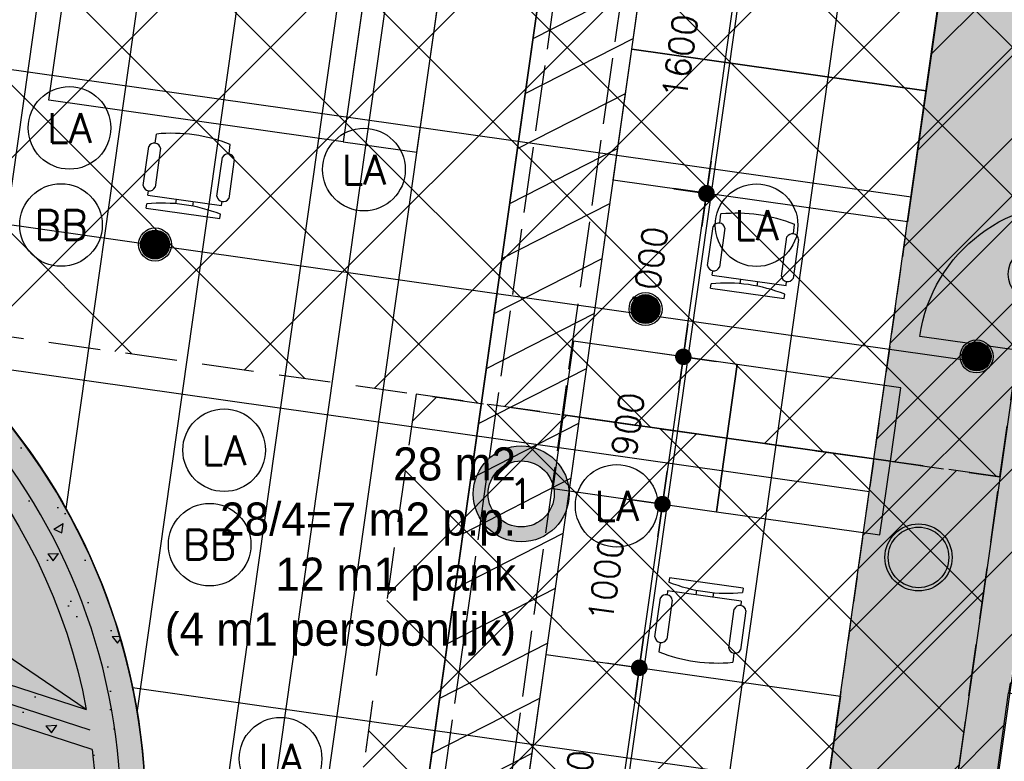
# Model space of a CAD drawing. Header units: millimetres. Extents: x -4107 to 114693, y -37499 to 54671.
# Tile 151 of 156: x 89165 to 95125, y 26939 to 31426. Entities that reach past the tile are written whole.
import ezdxf
from ezdxf.enums import TextEntityAlignment as Align

# ---------------------------------------------------------------- set-up
doc = ezdxf.new("R2010")
doc.units = ezdxf.units.MM
doc.header["$LTSCALE"] = 50
for name, pattern in [('B0702', [4.6875, 3.125, -1.5625]), ('XREF_06_Vloergoot installaties$0$E_GOOT5', [10, 8, -2]), ('XREF_06_werkset$0$B0702', [4.6875, 3.125, -1.5625])]:
    doc.linetypes.add(name, pattern=pattern)
for name, color, linetype in [('ABT_studie daklichten', 1, 'Continuous'), ('FOK_ BRANDSLANGHASPELS', 2, 'Continuous'), ('FOK_08---_MAATVOERING', 2, 'Continuous'), ('FOK_22_BINNENWANDEN', 2, 'Continuous'), ('FOK_28_CONSTRUCTIES', 4, 'Continuous'), ('FOK_82_LOS MEUBILAIR', 1, 'Continuous'), ('XREF_06_PLAFOND$0$AA00VV4-_SOLID252', 254, 'Continuous'), ('XREF_06_PLAFOND$0$AA45----_PLAFONDAFW', 1, 'Continuous'), ('XREF_06_PLAFOND$0$AI45----_PLAFONDAFW', 2, 'Continuous'), ('XREF_06_Sprinkler installatie$0$WL$1----', 3, 'Continuous'), ('XREF_06_Sprinkler installatie$0$WL524---', 4, 'Continuous'), ('XREF_06_Sprinkler installatie$0$WL6516--', 4, 'Continuous'), ('XREF_06_verlichting$0$EL6311--', 3, 'Continuous'), ('XREF_06_Vloergoot installaties$0$EL6131--_VG', 3, 'Continuous'), ('XREF_06_Vloergoot installaties$0$EL6222--', 3, 'Continuous'), ('XREF_06_werkset$0$AA22E---_TPGBETON', 242, 'Continuous'), ('XREF_06_werkset$0$AI24----_TRAPPEN', 1, 'Continuous'), ('XREF_06_werkset$0$AI31----_BUITENKOZ', 242, 'Continuous'), ('XREF_06_werkset$0$AI32XI--_HOUT', 242, 'Continuous'), ('XREF_06_werkset$0$AI35----_PLAFONDS', 242, 'Continuous'), ('XREF_06_werkset$0$AL$1A---_ALGEMEEN', 7, 'Continuous'), ('XREF_06_werkset$0$AL22E---_TPGBETON', 4, 'Continuous'), ('XREF_06_werkset$0$AL28XH2-_STAAL', 4, 'Continuous'), ('XREF_06_werkset$0$AL31----_BUITENKOZ', 2, 'Continuous'), ('XREF_06_werkset$0$AT$1A---_ALGEMEEN', 7, 'Continuous'), ('XREF_06_werkset$0$AT$8A---_HULPLIJNEN', 241, 'Continuous'), ('XREF_06_werkset$0$AZ22E---_TPGBETON', 4, 'Continuous')]:
    doc.layers.add(name, color=color, linetype=linetype)
doc.styles.add('FOK-DIM', font='romans.shx')
doc.styles.add('XREF_06_Sprinkler installatie$0$Standard', font='txt')
doc.styles.add('XREF_06_verlichting$0$BURO-018', font='simplex.shx', dxfattribs={"height": 180})
doc.styles.add('XREF_06_Vloergoot installaties$0$BURO-018', font='simplex.shx', dxfattribs={"height": 180})
doc.styles.add('XREF_06_werkset$0$00_100', font='ABTPR.SHX', dxfattribs={"width": 0.8, "height": 120})
doc.styles.add('XREF_06_werkset$0$02_100', font='B-GBP.SHX', dxfattribs={"width": 0.8, "height": 250})
doc.dimstyles.new('FOK-100', dxfattribs={"dimscale": 100, "dimtxt": 1.5, "dimasz": 1, "dimexe": 2, "dimexo": 0, "dimgap": 2, "dimtad": 1, "dimdec": 0, "dimzin": 11, "dimdsep": 46, "dimtxsty": 'FOK-DIM', "dimblk1": 'DOT', "dimblk2": 'DOT', "dimsah": 1, "dimcen": 2.5, "dimclrd": 256, "dimclre": 256, "dimclrt": 256, "dimadec": 0, "dimazin": 0, "dimtfac": 1, "dimtdec": 0, "dimtix": 1, "dimtmove": 2, "dimatfit": 3, "dimldrblk": 'DOT', "dimfxl": 2, "dimtolj": 1, "dimtzin": 0, "dimarcsym": 0})
pattern_1 = [(50, (0, 0), (631.189, -55.2219), [66, -726]), (355, (0, 0), (-122.1012, 661.929), [52.8, -580.8]), (100.4514, (52.6, -4.6), (509.0883, 606.7068), [56.0914, -617.005]), (46.1842, (0, 176), (939.172, -145.6567), [99, -1089]), (96.6356, (78.3, 163.9), (822.503, 857.2237), [84.137, -925.5074]), (351.1842, (0, 176), (822.5025, 857.2244), [79.2, -871.2]), (21, (88, 132), (525.2782, -354.3046), [66, -726]), (326, (88, 132), (214.1175, 638.132), [52.8, -580.8]), (71.4514, (131.8, 102.5), (739.396, 283.8268), [56.0914, -617.005]), (37.5, (0, 0), (10.70067, 292.9466), [0, -573.76, 0, -589.6, 0, -583]), (7.5, (0, 0), (231.5012, 347.0823), [0, -336.16, 0, -560.56, 0, -222.2]), (327.5, (-196.24, 0), (469.76374, -19.8483), [0, -220, 0, -686.4, 0, -910.8]), (317.5, (-284.24, 0), (513.2038, 88.0924), [0, -286, 0, -455.84, 0, -646.8])]

# ---------------------------------------------------------------- blocks, each defined once
blk = doc.blocks.new('XREF_06_Sprinkler installatie$0$SP-KOP02')
at = {"color": 0, "linetype": 'Continuous'}
for p, q in [((-0.875, -0.023), (0.023, 0.875)), ((-0.847, -0.219), (0.219, 0.847)), ((-0.843, 0.233), (-0.233, 0.843)), ((-0.786, -0.383), (0.383, 0.786)), ((-0.702, -0.523), (0.523, 0.702)), ((-0.595, -0.641), (0.641, 0.595)), ((-0.469, -0.739), (0.739, 0.469)), ((-0.32, -0.815), (0.815, 0.32)), ((-0.144, -0.863), (0.863, 0.144)), ((0.072, -0.872), (0.872, -0.072)), ((0.381, -0.788), (0.788, -0.381))]:
    blk.add_line(p, q, dxfattribs=at)
at = {"color": 0, "linetype": 'Continuous', "const_width": 0.875}
blk.add_lwpolyline([(-0.438, 0, 1), (0.438, 0, 1)], format="xyb", close=True, dxfattribs=at)
at = {"color": 0, "linetype": 'Continuous'}
for radius in [1, 0.875]:
    blk.add_circle((0, 0), radius, dxfattribs=at)
at = {"color": 0, "linetype": 'Continuous', "style": 'XREF_06_Sprinkler installatie$0$Standard', "flags": 1}
for tag, p in [('SP_MATCODE', (2, 2)), ('SP_TEMP', (2, -3)), ('SP_DOORL', (2, -5)), ('SP_KFACT', (2, -7)), ('SP_SPRHK', (2, -9)), ('SP_KLEP', (2, -11))]:
    blk.add_attdef(tag, p, '', height=1, dxfattribs=at)
blk = doc.blocks.new('XREF_06_Sprinkler installatie')
at = {"layer": 'XREF_06_Sprinkler installatie$0$WL$1----'}
h = blk.add_hatch(dxfattribs=at)
h.set_pattern_fill('JIS_WOOD', color=256, scale=500, style=0)
h.set_pattern_definition([(45, (0, -36464.7), (-250, 250), [])])
h.paths.add_polyline_path([(30743.8, 36094.7), (95370.7, 36094.7), (86389.5, -27327.7), (59723.1, -18673.6), (68740.5, 7763.6), (69241.7, 10785.2), (68849, 13405.9), (67638.6, 16023.5), (65645.6, 18159.9), (63178.4, 19545.4), (60388.2, 20131.5), (28895, 21976)], flags=16)
h.paths.add_polyline_path([(29853.9, 37108.7), (96538.4, 37108.7), (87224.3, -28664.7), (58653.6, -19392.5), (68002.1, 8015.3), (68349.5, 9912.5), (68461.1, 10706.3), (68321.4, 11469.3), (68229.8, 12765.7), (68109.2, 13218.5), (67906.9, 13527.4), (67399.1, 14920.6), (67172.5, 15065.3), (66709.9, 15980.2), (66021.2, 16693), (65104.6, 17592.2), (63974.8, 18325.8), (62832.6, 18841.7), (59822.5, 19383.9), (28023.7, 21252.6)])
for points in [[(29853.9, 37108.7), (96538.4, 37108.7), (87224.3, -28664.7), (58653.6, -19392.5), (68002.1, 8015.3), (68349.5, 9912.5), (68461.1, 10706.3), (68321.4, 11469.3), (68229.8, 12765.7), (68109.2, 13218.5), (67906.9, 13527.4), (67399.1, 14920.6), (67172.5, 15065.3), (66709.9, 15980.2), (66021.2, 16693), (65104.6, 17592.2), (63974.8, 18325.8), (62832.6, 18841.7), (59822.5, 19383.9), (28023.7, 21252.6)], [(30743.8, 36094.7), (95370.7, 36094.7), (86389.5, -27327.7), (59723.1, -18673.6), (68740.5, 7763.6), (69241.7, 10785.2), (68849, 13405.9), (67638.6, 16023.5), (65645.6, 18159.9), (63178.4, 19545.4), (60388.2, 20131.5), (28895, 21976)]]:
    blk.add_lwpolyline(points, close=True, dxfattribs=at)
at = {"layer": 'XREF_06_Sprinkler installatie$0$WL524---'}
for p, q in [((90648, 26333.4), (91910.4, 35248.1)), ((87013.1, 30483.4), (94941.6, 29360.7))]:
    blk.add_line(p, q, dxfattribs=at)
at = {"layer": 'XREF_06_Sprinkler installatie$0$WL6516--', "xscale": 99.9999999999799, "yscale": 100, "zscale": 100, "rotation": 7.589429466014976}
for p in [(89984.5, 30065.8), (92953.3, 29675.1), (94956.8, 29388.4)]:
    blk.add_blockref('XREF_06_Sprinkler installatie$0$SP-KOP02', p, dxfattribs=at)
blk = doc.blocks.new('XREF_06_Vloergoot installaties$0$E00415')
at = {"linetype": 'Continuous'}
h = blk.add_hatch(color=0, dxfattribs=at)
edge = h.paths.add_edge_path()
edge.add_arc((0, 0), 2.9, 0, 360)
edge = h.paths.add_edge_path(flags=16)
edge.add_arc((0, 0), 2, 0, 360)
at = {"color": 0, "linetype": 'Continuous'}
for radius in [2.9, 2]:
    blk.add_circle((0, 0), radius, dxfattribs=at)
at = {"color": 0, "linetype": 'Continuous', "style": 'XREF_06_Vloergoot installaties$0$BURO-018'}
for tag, p in [('E_GKAST', (0, 8)), ('E_GROEP', (0, 5)), ('E_SGROEP', (4.5, 5))]:
    blk.add_attdef(tag, text='', height=1.8, dxfattribs=at).set_placement(p, align=Align.MIDDLE)
at = {"color": 0, "linetype": 'Continuous', "style": 'XREF_06_Vloergoot installaties$0$BURO-018', "flags": 1}
for tag, p in [('E_VERMCODE', (13, 5)), ('E_MATCODE', (0, 0))]:
    blk.add_attdef(tag, text='', height=1.8, dxfattribs=at).set_placement(p, align=Align.MIDDLE)
blk = doc.blocks.new('XREF_06_Vloergoot installaties')
at = {"layer": 'XREF_06_Vloergoot installaties$0$EL6131--_VG', "linetype": 'XREF_06_Vloergoot installaties$0$E_GOOT5'}
for p, q in [((84799.2, -25148), (92910.3, 32291.1)), ((84459.1, -24696.2), (92458.3, 31951.4))]:
    blk.add_line(p, q, dxfattribs=at)
at = {"layer": 'XREF_06_Vloergoot installaties$0$EL6222--'}
ref = blk.add_blockref('XREF_06_Vloergoot installaties$0$E00415', (92200.7, 28556.8), dxfattribs=dict(at, xscale=99.99999999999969, yscale=100, zscale=100, rotation=352.2551880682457))
ref.add_attrib('E_GROEP', '1', dxfattribs={"layer": '0', "color": 1, "linetype": 'Continuous', "height": 180, "style": 'XREF_06_Vloergoot installaties$0$BURO-018'}).set_placement((92200.7, 28556.8), align=Align.MIDDLE)
blk = doc.blocks.new('XREF_06_PLAFOND')
at = {"layer": 'XREF_06_PLAFOND$0$AA00VV4-_SOLID252'}
h = blk.add_hatch(color=256, dxfattribs=at)
edge = h.paths.add_edge_path()
edge.add_line((87220.1, -28652.8), (96531.3, 37099.7))
edge.add_line((96531.3, 37099.7), (29925.1, 37099.7))
edge.add_line((29925.1, 37099.7), (27765.5, 20607.3))
edge.add_line((27765.5, 20607.3), (31097.5, 20428.6))
edge.add_line((31097.5, 20428.6), (31103.1, 20519.4))
edge.add_line((31103.1, 20519.4), (31163, 20516.2))
edge.add_line((31163, 20516.2), (31182.2, 20829.6))
edge.add_line((31182.2, 20829.6), (60332.4, 19103.1))
edge.add_arc((59884.7, 10785.2), 8330, -18.83392, 86.91943, ccw=False)
edge.add_line((67768.7, 8096), (58457.3, -19218.5))
edge.add_line((58457.3, -19218.5), (58452.6, -19217))
edge.add_line((58452.6, -19217), (58423.3, -19307.3))
edge.add_line((58423.3, -19307.3), (87220.1, -28652.8))
edge = h.paths.add_edge_path(flags=16)
edge.add_arc((59884.7, 10785.2), 9330, 341.17597, 446.61048)
edge.add_line((60436.4, 20098.9), (31243.3, 21827.8))
edge.add_line((31243.3, 21827.8), (28955.1, 21950.5))
edge.add_line((28955.1, 21950.5), (30807, 36094.7))
edge.add_line((30807, 36094.7), (95373.9, 36094.7))
edge.add_line((95373.9, 36094.7), (86392.8, -27327.7))
edge.add_line((86392.8, -27327.7), (59702.3, -18665.8))
edge.add_line((59702.3, -18665.8), (68715.7, 7774.7))
at = {"layer": 'XREF_06_PLAFOND$0$AA45----_PLAFONDAFW'}
h = blk.add_hatch(dxfattribs=at)
h.set_pattern_fill('ANSI31', color=256, scale=2200, angle=342.02, style=0)
h.set_pattern_definition([(27.02, (0, 0), (-124.9329, 244.9832), [])])
h.paths.add_polyline_path([(84075.3, -26575.6), (84654.6, -26763.6), (93555.9, 36094.7), (92949.9, 36094.7)])
at = {"layer": 'XREF_06_PLAFOND$0$AI45----_PLAFONDAFW'}
h = blk.add_hatch(dxfattribs=at)
h.set_pattern_fill('_USER,_O', color=256, scale=1800, pattern_type=0)
h.set_pattern_definition([(351.94, (60508.5, -17546.5), (252.38, 1782.22), [])])
edge = h.paths.add_edge_path(flags=16)
edge.add_arc((41622.2, 26897.4), 5449.9, 0, 180)
edge.add_arc((41622.2, 26897.4), 5449.9, 180, 360)
h.paths.add_polyline_path([(49833.5, 30277.3), (51633.5, 30277.3), (51633.5, 27677.3), (49833.5, 27677.3)], flags=16)
edge = h.paths.add_edge_path(flags=16)
edge.add_arc((86127.3, 26613.5), 3800, 0, 180)
edge.add_arc((86127.3, 26613.5), 3800, 180, 360)
edge = h.paths.add_edge_path(flags=16)
edge.add_arc((74998.8, -10766.8), 5450, 0, 180)
edge.add_arc((74998.8, -10766.8), 5450, 180, 360)
edge = h.paths.add_edge_path()
edge.add_arc((59888.1, 10791.1), 9323.9, 341.24236, 446.62909)
edge.add_line((60436.4, 20098.9), (31243.3, 21827.8))
edge.add_line((31243.3, 21827.8), (28955.1, 21950.5))
edge.add_line((28955.1, 21950.5), (30807, 36094.7))
edge.add_line((30807, 36094.7), (95373.9, 36094.7))
edge.add_line((95373.9, 36094.7), (86392.8, -27327.7))
edge.add_line((86392.8, -27327.7), (59702.3, -18665.8))
edge.add_line((59702.3, -18665.8), (68716.8, 7792.9))
h = blk.add_hatch(dxfattribs=at)
h.set_pattern_fill('_USER,_O', color=256, scale=600, angle=90, pattern_type=0)
h.set_pattern_definition([(81.94, (95317.84, 35698.9), (-594.073, 84.126), [])])
edge = h.paths.add_edge_path(flags=16)
edge.add_arc((86127.3, 26613.5), 3800, 0, 360)
edge = h.paths.add_edge_path(flags=16)
edge.add_arc((74998.8, -10766.8), 5450, 0, 360)
edge = h.paths.add_edge_path(flags=16)
edge.add_arc((41622.2, 26897.4), 5449.9, 0, 360)
h.paths.add_polyline_path([(49933.5, 30177.3), (51533.5, 30177.3), (51533.5, 27777.3), (49933.5, 27777.3)], flags=16)
edge = h.paths.add_edge_path()
edge.add_arc((59888.1, 10791.1), 9323.9, 341.24236, 446.62909)
edge.add_line((60436.4, 20098.9), (31243.3, 21827.8))
edge.add_line((31243.3, 21827.8), (28955.1, 21950.5))
edge.add_line((28955.1, 21950.5), (30807, 36094.7))
edge.add_line((30807, 36094.7), (95373.9, 36094.7))
edge.add_line((95373.9, 36094.7), (86392.8, -27327.7))
edge.add_line((86392.8, -27327.7), (59702.3, -18665.8))
edge.add_line((59702.3, -18665.8), (68716.8, 7792.9))
at = {"layer": 'XREF_06_PLAFOND$0$AA45----_PLAFONDAFW'}
blk.add_lwpolyline([(84075.3, -26575.6), (84654.6, -26763.6), (93555.9, 36094.7), (92949.9, 36094.7)], close=True, dxfattribs=at)
blk = doc.blocks.new('A$C052E27F2')
blk.add_circle((0, 3800), 3800)
blk = doc.blocks.new('XREF_06_verlichting$0$1115B3A')
at = {"color": 0, "linetype": 'Continuous'}
blk.add_circle((0, 0), 2.5, dxfattribs=at)
at = {"color": 0, "linetype": 'Continuous', "style": 'XREF_06_verlichting$0$BURO-018'}
for tag, p in [('E_GKAST', (0, 8)), ('E_GROEP', (0, 5)), ('E_SGROEP', (4.5, 5)), ('E_ARMCODE', (0, 0)), ('E_SLET', (4.5, -1))]:
    blk.add_attdef(tag, text='', height=1.8, dxfattribs=at).set_placement(p, align=Align.MIDDLE)
blk = doc.blocks.new('XREF_06_verlichting')
at = {"layer": 'XREF_06_verlichting$0$EL6311--'}
ref = blk.add_blockref('XREF_06_verlichting$0$1115B3A', (89466.8, 30771.5), dxfattribs=dict(at, xscale=100, yscale=100, zscale=100))
ref.add_attrib('E_ARMCODE', 'LA', dxfattribs={"layer": '0', "color": 1, "linetype": 'Continuous', "height": 180, "style": 'XREF_06_verlichting$0$BURO-018'}).set_placement((89466.8, 30771.5), align=Align.MIDDLE)
ref = blk.add_blockref('XREF_06_verlichting$0$1115B3A', (91249, 30519.2), dxfattribs=dict(at, xscale=100, yscale=100, zscale=100))
ref.add_attrib('E_ARMCODE', 'LA', dxfattribs={"layer": '0', "color": 1, "linetype": 'Continuous', "height": 180, "style": 'XREF_06_verlichting$0$BURO-018'}).set_placement((91249, 30519.2), align=Align.MIDDLE)
ref = blk.add_blockref('XREF_06_verlichting$0$1115B3A', (89415.4, 30183.8), dxfattribs=dict(at, xscale=100, yscale=100, zscale=100))
ref.add_attrib('E_ARMCODE', 'BB', dxfattribs={"layer": '0', "color": 1, "linetype": 'Continuous', "height": 180, "style": 'XREF_06_verlichting$0$BURO-018'}).set_placement((89415.4, 30183.8), align=Align.MIDDLE)
ref = blk.add_blockref('XREF_06_verlichting$0$1115B3A', (93625.3, 30182.7), dxfattribs=dict(at, xscale=100, yscale=100, zscale=100))
ref.add_attrib('E_ARMCODE', 'LA', dxfattribs={"layer": '0', "color": 1, "linetype": 'Continuous', "height": 180, "style": 'XREF_06_verlichting$0$BURO-018'}).set_placement((93625.3, 30182.7), align=Align.MIDDLE)
ref = blk.add_blockref('XREF_06_verlichting$0$1115B3A', (90402.6, 28821.1), dxfattribs=dict(at, xscale=100, yscale=100, zscale=100))
ref.add_attrib('E_ARMCODE', 'LA', dxfattribs={"layer": '0', "color": 1, "linetype": 'Continuous', "height": 180, "style": 'XREF_06_verlichting$0$BURO-018'}).set_placement((90402.6, 28821.1), align=Align.MIDDLE)
ref = blk.add_blockref('XREF_06_verlichting$0$1115B3A', (92778.9, 28484.6), dxfattribs=dict(at, xscale=100, yscale=100, zscale=100))
ref.add_attrib('E_ARMCODE', 'LA', dxfattribs={"layer": '0', "color": 1, "linetype": 'Continuous', "height": 180, "style": 'XREF_06_verlichting$0$BURO-018'}).set_placement((92778.9, 28484.6), align=Align.MIDDLE)
ref = blk.add_blockref('XREF_06_verlichting$0$1115B3A', (90315.1, 28249.6), dxfattribs=dict(at, xscale=100, yscale=100, zscale=100))
ref.add_attrib('E_ARMCODE', 'BB', dxfattribs={"layer": '0', "color": 1, "linetype": 'Continuous', "height": 180, "style": 'XREF_06_verlichting$0$BURO-018'}).set_placement((90315.1, 28249.6), align=Align.MIDDLE)
ref = blk.add_blockref('XREF_06_verlichting$0$1115B3A', (90744.3, 26954.7), dxfattribs=dict(at, xscale=100, yscale=100, zscale=100))
ref.add_attrib('E_ARMCODE', 'LA', dxfattribs={"layer": '0', "color": 1, "linetype": 'Continuous', "height": 180, "style": 'XREF_06_verlichting$0$BURO-018'}).set_placement((90744.3, 26954.7), align=Align.MIDDLE)
blk = doc.blocks.new('WP 1600-800')
at = {"linetype": 'Continuous'}
for p, q in [((701.5, 1636.1), (940, 1636.1)), ((569, 1600.1), (595.5, 1600.1)), ((569, 1600.1), (569, 1149.6)), ((648.5, 1600.1), (675, 1600.1)), ((648.5, 1600.1), (648.5, 1149.6)), ((940, 1564.1), (701.5, 1564.1)), ((966.5, 1600.1), (1022, 1600.1)), ((648.5, 1427.8), (620.3, 1427.8)), ((620.9, 1321.8), (648.5, 1321.8)), ((569, 1149.6), (595.5, 1149.6)), ((648.5, 1149.6), (675, 1149.6)), ((701.5, 1185.6), (940, 1185.6)), ((966.5, 1149.6), (1022, 1149.6)), ((935.6, 1113), (697.1, 1113))]:
    blk.add_line(p, q, dxfattribs=at)
blk.add_lwpolyline([(1133.9, 2274.8), (1933.9, 2274.8), (1933.9, 474.8), (1133.9, 474.8)], close=True)
for centre, radius, start, end in [((712.7, 1600.1), 37.7, 107.28561, 252.71439), ((928.8, 1600.1), 37.7, 287.28561, 72.71439), ((-348.6, 1374.8), 970.6, 346.5803, 13.4197), ((77.9, 1374.8), 970.6, 346.5803, 13.4197), ((710.9, 1148.6), 38.2, 104.35438, 248.70731), ((926.1, 1150), 38.2, 284.35438, 68.70731)]:
    blk.add_arc(centre, radius, start, end, dxfattribs=at)
blk = doc.blocks.new('XREF_06_werkset$0$281B406F')
for radius in [203.2, 183.2]:
    blk.add_circle((0, 0), radius)
blk = doc.blocks.new('XREF_06_werkset$0$V-H-28X00B_09145B1')
at = {"layer": 'XREF_06_werkset$0$AL28XH2-_STAAL'}
blk.add_blockref('XREF_06_werkset$0$281B406F', (94605.6, 28172.5), dxfattribs=at)
blk = doc.blocks.new('XREF_06_werkset$0$V-K-39-003S_B09145W02')
at = {"color": 0, "linetype": 'ByBlock'}
blk.add_lwpolyline([(-60, 9), (-60, -161), (0, -161), (0, 9)], close=True, dxfattribs=at)
blk = doc.blocks.new('XREF_06_werkset$0$V-K-39-003X_B09145W02')
at = {"color": 0, "linetype": 'ByBlock'}
blk.add_lwpolyline([(60, 9), (60, -161), (0, -161), (0, 9)], close=True, dxfattribs=at)
blk = doc.blocks.new('XREF_06_werkset$0$V-H-31-00KX_B09145W02')
at = {"layer": 'XREF_06_werkset$0$AI31----_BUITENKOZ'}
for p, q in [((60, 89.5), (1000, 89.5)), ((60, -80.5), (1000, -80.5))]:
    blk.add_line(p, q, dxfattribs=at)
at = {"layer": 'XREF_06_werkset$0$AL31----_BUITENKOZ'}
for p, q in [((60, -20.5), (1000, -20.5)), ((60, -65.5), (1000, -65.5))]:
    blk.add_line(p, q, dxfattribs=at)
for name, p in [('XREF_06_werkset$0$V-K-39-003X_B09145W02', (0, 80.5)), ('XREF_06_werkset$0$V-K-39-003S_B09145W02', (1060, 80.5))]:
    blk.add_blockref(name, p, dxfattribs=at)
blk = doc.blocks.new('XREF_06_werkset$0$P-H-31-00ZS_09145B1')
at = {"layer": 'XREF_06_werkset$0$AI31----_BUITENKOZ'}
for p, q in [((-60, 89.5), (-1000, 89.5)), ((-60, -80.5), (-1000, -80.5))]:
    blk.add_line(p, q, dxfattribs=at)
blk.add_lwpolyline([(-1000, -15.5), (-1000, 924.5, -0.41421), (-60, -15.5)], format="xyb", dxfattribs=at)
at = {"layer": 'XREF_06_werkset$0$AL$1A---_ALGEMEEN'}
blk.add_circle((-530, 288), 161, dxfattribs=at)
at = {"layer": 'XREF_06_werkset$0$AL31----_BUITENKOZ'}
blk.add_line((-60, -15.5), (-1000, -15.5), dxfattribs=at)
blk.add_lwpolyline([(-64, -20.5), (-996, -20.5), (-998, -60.5), (-62, -60.5)], close=True, dxfattribs=at)
for name, p in [('XREF_06_werkset$0$V-K-39-003X_B09145W02', (-1060, 80.5)), ('XREF_06_werkset$0$V-K-39-003S_B09145W02', (0, 80.5))]:
    blk.add_blockref(name, p, dxfattribs=at)
at = {"layer": 'XREF_06_werkset$0$AT$1A---_ALGEMEEN', "color": 7, "style": 'XREF_06_werkset$0$02_100', "width": 0.8}
blk.add_text('A', height=250, dxfattribs=at).set_placement((-530, 259.2), align=Align.MIDDLE_CENTER)
at = {"layer": 'XREF_06_werkset$0$AT$8A---_HULPLIJNEN', "color": 1, "style": 'XREF_06_werkset$0$00_100', "width": 0.8}
blk.add_text('bu', height=120, dxfattribs=at).set_placement((-577.2, -233.8))
blk = doc.blocks.new('*U811')
at = {"layer": 'XREF_06_werkset$0$AA22E---_TPGBETON'}
blk.add_hatch(color=254, dxfattribs=at).paths.add_polyline_path([(187257.3, 36775.7), (180886.2, 36775.7), (180995.8, 36995.7), (187147.6, 36995.7)])
h = blk.add_hatch(dxfattribs=at)
h.set_pattern_fill('AR-CONC', color=1, scale=88, style=0)
h.set_pattern_definition(pattern_1)
h.paths.add_polyline_path([(187257.3, 36775.7), (180886.2, 36775.7), (180995.8, 36995.7), (187147.6, 36995.7)])
at = {"layer": 'XREF_06_werkset$0$AL22E---_TPGBETON'}
for points in [[(180995.8, 36995.7), (187147.6, 36995.7)], [(187257.3, 36775.7), (180886.2, 36775.7)]]:
    blk.add_lwpolyline(points, dxfattribs=at)
at = {"layer": 'XREF_06_werkset$0$AZ22E---_TPGBETON'}
blk.add_lwpolyline([(180938.6, 36885.7), (187204.9, 36885.7)], dxfattribs=at)
blk = doc.blocks.new('*U812')
at = {"layer": 'XREF_06_werkset$0$AA22E---_TPGBETON'}
blk.add_hatch(color=254, dxfattribs=at).paths.add_polyline_path([(180886.2, 33875.7, -0.216887), (180886.2, 36775.7), (180995.8, 36995.7, -0.59495), (187147.6, 36995.7), (187257.3, 36775.7, -0.065625), (187524.2, 35900.7), (187828, 35900.7), (187524.2, 35900.7), (187828, 35900.7, 13.141295), (187828, 34750.7), (187524.2, 34750.7), (187828, 34750.7), (187524.2, 34750.7, -0.065625), (187257.3, 33875.7), (187147.6, 33655.7, -0.59495), (180995.8, 33655.7)])
h = blk.add_hatch(dxfattribs=at)
h.set_pattern_fill('AR-CONC', color=1, scale=88, style=0)
h.set_pattern_definition(pattern_1)
h.paths.add_polyline_path([(180886.2, 33875.7, -0.216887), (180886.2, 36775.7), (180995.8, 36995.7, -0.59495), (187147.6, 36995.7), (187257.3, 36775.7, -0.065625), (187524.2, 35900.7), (187828, 35900.7), (187524.2, 35900.7), (187828, 35900.7, 13.141295), (187828, 34750.7), (187524.2, 34750.7), (187828, 34750.7), (187524.2, 34750.7, -0.065625), (187257.3, 33875.7), (187147.6, 33655.7, -0.59495), (180995.8, 33655.7)])
at = {"layer": 'XREF_06_werkset$0$AL22E---_TPGBETON'}
for points in [[(187828, 35900.7, 13.141295), (187828, 34750.7)], [(180995.8, 36995.7, -0.59495), (187147.6, 36995.7)], [(187257.3, 36775.7, -0.065625), (187524.2, 35900.7)]]:
    blk.add_lwpolyline(points, format="xyb", dxfattribs=at)
at = {"layer": 'XREF_06_werkset$0$AZ22E---_TPGBETON'}
blk.add_lwpolyline([(187676.2, 35900.7, 12.61639), (187676.2, 34750.7)], format="xyb", dxfattribs=at)
blk = doc.blocks.new('XREF_06_werkset')
at = {"layer": 'XREF_06_werkset$0$AI24----_TRAPPEN'}
blk.add_line((89568.4, 27252.5), (85449.4, 30047.2), dxfattribs=at)
at = {"layer": 'XREF_06_werkset$0$AI32XI--_HOUT'}
blk.add_line((96260.2, 36864.3), (87026.4, -28342.5), dxfattribs=at)
at = {"layer": 'XREF_06_werkset$0$AI35----_PLAFONDS', "linetype": 'XREF_06_werkset$0$B0702'}
blk.add_lwpolyline([(68715.7, 7774.7), (59702.3, -18665.8), (86392.8, -27327.7), (95373.9, 36094.7), (30807, 36094.7), (28955, 21950.5), (31243.3, 21827.8), (60436.4, 20098.9, -0.495504)], format="xyb", close=True, dxfattribs=at)
blk.add_blockref('XREF_06_werkset$0$V-H-28X00B_09145B1', (0, 0))
for name, p, rotation in [('*U812', (-99859.7, 49833.1), 342.0199999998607), ('XREF_06_werkset$0$P-H-31-00ZS_09145B1', (95668.7, 30370.1), 81.9399999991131), ('*U811', (-99859.7, 49833.1), 342.0199999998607), ('XREF_06_werkset$0$V-H-31-00KX_B09145W02', (95099.4, 26350.2), 81.9399999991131)]:
    blk.add_blockref(name, p, dxfattribs=dict(rotation=rotation))
blk = doc.blocks.new('DOT')
at = {"color": 0}
blk.add_line((-2, 0), (2, 0), dxfattribs=at)
at = {"color": 0, "const_width": 0.5}
blk.add_lwpolyline([(-0.25, 0, 1), (0.25, 0, 1)], format="xyb", close=True, dxfattribs=at)
blk = doc.blocks.new('*D101')
at = {"layer": 'Defpoints', "color": 0}
for p in [(93546, 31956.4), (93546, 31956.4), (93321.7, 30372.2)]:
    blk.add_point(p, dxfattribs=at)
at = {"layer": 'FOK_08---_MAATVOERING', "lineweight": -2}
for p, q in [((93546, 31956.4), (93348, 31984.4)), ((93335.7, 30471.2), (93532, 31857.4)), ((93321.7, 30372.2), (93123.7, 30400.2))]:
    blk.add_line(p, q, dxfattribs=at)
at = {"layer": 'FOK_08---_MAATVOERING', "lineweight": -2, "xscale": 100, "yscale": 100, "zscale": 100}
for p, rotation in [((93546, 31956.4), 81.93999999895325), ((93321.7, 30372.2), 261.9399999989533)]:
    blk.add_blockref('DOT', p, dxfattribs=dict(at, rotation=rotation))
at = {"layer": 'FOK_08---_MAATVOERING', "insert": (93161.6, 31202.8), "char_height": 150, "attachment_point": 5, "rotation": 81.94, "style": 'FOK-DIM'}
blk.add_mtext('\\A1;1600', dxfattribs=at)
blk = doc.blocks.new('*D104')
at = {"layer": 'Defpoints', "color": 0}
for p in [(93322.2, 30376.1), (93322.2, 30376.1), (93182, 29386)]:
    blk.add_point(p, dxfattribs=at)
at = {"layer": 'FOK_08---_MAATVOERING', "lineweight": -2}
for p, q in [((93322.2, 30376.1), (93124.2, 30404.1)), ((93196.1, 29485), (93308.2, 30277.1)), ((93182, 29386), (93380.1, 29357.9))]:
    blk.add_line(p, q, dxfattribs=at)
at = {"layer": 'FOK_08---_MAATVOERING', "lineweight": -2, "xscale": 100, "yscale": 100, "zscale": 100}
for p, rotation in [((93322.2, 30376.1), 81.93999999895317), ((93182, 29386), 261.9399999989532)]:
    blk.add_blockref('DOT', p, dxfattribs=dict(at, rotation=rotation))
at = {"layer": 'FOK_08---_MAATVOERING', "insert": (92979.9, 29919.6), "char_height": 150, "attachment_point": 5, "rotation": 81.94, "style": 'FOK-DIM'}
blk.add_mtext('\\A1;1000', dxfattribs=at)
blk = doc.blocks.new('*D105')
at = {"layer": 'Defpoints', "color": 0}
for p in [(93182, 29386), (93055.8, 28494.9), (93055.8, 28494.9)]:
    blk.add_point(p, dxfattribs=at)
at = {"layer": 'FOK_08---_MAATVOERING', "lineweight": -2}
for p, q in [((93182, 29386), (92984, 29414)), ((93168, 29287), (93069.9, 28593.9)), ((93055.8, 28494.9), (92857.8, 28522.9))]:
    blk.add_line(p, q, dxfattribs=at)
at = {"layer": 'FOK_08---_MAATVOERING', "lineweight": -2, "xscale": 100, "yscale": 100, "zscale": 100}
for p, rotation in [((93182, 29386), 81.94000000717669), ((93055.8, 28494.9), 261.9400000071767)]:
    blk.add_blockref('DOT', p, dxfattribs=dict(at, rotation=rotation))
at = {"layer": 'FOK_08---_MAATVOERING', "insert": (92846.7, 28979), "char_height": 150, "attachment_point": 5, "rotation": 81.94, "style": 'FOK-DIM'}
blk.add_mtext('\\A1;900', dxfattribs=at)
blk = doc.blocks.new('*D119')
at = {"layer": 'Defpoints', "color": 0}
for p in [(93055.8, 28494.9), (92915.6, 27504.7), (92915.6, 27504.7)]:
    blk.add_point(p, dxfattribs=at)
at = {"layer": 'FOK_08---_MAATVOERING', "lineweight": -2}
for p, q in [((93055.8, 28494.9), (92857.8, 28522.9)), ((93041.8, 28395.9), (92929.7, 27603.8)), ((92915.6, 27504.7), (92717.6, 27532.8))]:
    blk.add_line(p, q, dxfattribs=at)
at = {"layer": 'FOK_08---_MAATVOERING', "lineweight": -2, "xscale": 100, "yscale": 100, "zscale": 100}
for p, rotation in [((93055.8, 28494.9), 81.94000000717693), ((92915.6, 27504.7), 261.9400000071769)]:
    blk.add_blockref('DOT', p, dxfattribs=dict(at, rotation=rotation))
at = {"layer": 'FOK_08---_MAATVOERING', "insert": (92713.5, 28038.4), "char_height": 150, "attachment_point": 5, "rotation": 81.94, "style": 'FOK-DIM'}
blk.add_mtext('\\A1;1000', dxfattribs=at)
blk = doc.blocks.new('*D120')
at = {"layer": 'Defpoints', "color": 0}
for p in [(92915.6, 27504.7), (92691.3, 25920.5), (92691.3, 25920.5)]:
    blk.add_point(p, dxfattribs=at)
at = {"layer": 'FOK_08---_MAATVOERING', "lineweight": -2}
for p, q in [((92915.6, 27504.7), (92717.6, 27532.8)), ((92901.6, 27405.7), (92705.3, 26019.6)), ((92691.3, 25920.5), (92493.3, 25948.6))]:
    blk.add_line(p, q, dxfattribs=at)
at = {"layer": 'FOK_08---_MAATVOERING', "lineweight": -2, "xscale": 100, "yscale": 100, "zscale": 100}
for p, rotation in [((92915.6, 27504.7), 81.94000000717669), ((92691.3, 25920.5), 261.9400000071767)]:
    blk.add_blockref('DOT', p, dxfattribs=dict(at, rotation=rotation))
at = {"layer": 'FOK_08---_MAATVOERING', "insert": (92531.2, 26751.2), "char_height": 150, "attachment_point": 5, "rotation": 81.94, "style": 'FOK-DIM'}
blk.add_mtext('\\A1;1600', dxfattribs=at)
blk = doc.blocks.new('kast')
at = {"layer": 'FOK_82_LOS MEUBILAIR'}
blk.add_lwpolyline([(-1052.2, -305.5), (-62.1, -445.7), (1, -0.1), (-989.1, 140.1)], close=True, dxfattribs=at)
blk = doc.blocks.new('A$C4D8164B4')
at = {"layer": 'FOK_ BRANDSLANGHASPELS', "color": 2}
blk.add_circle((20000, 20000), 20000, dxfattribs=at)

msp = doc.modelspace()

# ---------------------------------------------------------------- hatches: boundary and pattern name
at = {"layer": 'FOK_08---_MAATVOERING'}
h = msp.add_hatch(dxfattribs=at)
h.set_pattern_fill('ANSI37', color=254, scale=200, style=0)
h.set_pattern_definition([(45, (17044.3, -171.9), (-449.013, 449.013), []), (135, (17044.3, -171.9), (-449.013, -449.013), [])])
h.paths.add_polyline_path([(88968.6, 36864.4), (87950.1, 29672.4), (95098.5, 28660.1), (96260.2, 36864.3)])
h = msp.add_hatch(dxfattribs=at)
h.set_pattern_fill('ANSI37', color=254, scale=200, style=0)
h.set_pattern_definition([(45, (15936.6, -7993.9), (-449.013, 449.013), []), (135, (15936.6, -7993.9), (-449.013, -449.013), [])])
h.paths.add_polyline_path([(91564.1, 29160.6), (90456.4, 21338.6), (93990.8, 20838.1), (95098.5, 28660.1)])
at = {"layer": 'FOK_28_CONSTRUCTIES'}
h = msp.add_hatch(color=254, dxfattribs=at)
edge = h.paths.add_edge_path()
edge.add_arc((86127.3, 26613.5), 3800, 0, 360)

# ---------------------------------------------------------------- linework, layer by layer
at = {"layer": 'FOK_08---_MAATVOERING', "color": 13, "linetype": 'B0702', "ltscale": 2}
for points in [[(88968.6, 36864.4), (87950.1, 29672.4), (95098.5, 28660.1), (96260.2, 36864.3), (88968.6, 36864.4)], [(91564.1, 29160.6), (90456.4, 21338.6), (93990.8, 20838.1), (95098.5, 28660.1), (91564.1, 29160.6)]]:
    msp.add_lwpolyline(points, dxfattribs=at)
at = {"layer": 'FOK_28_CONSTRUCTIES', "color": 254}
msp.add_circle((86127.3, 26613.5), 3800, dxfattribs=at)

# ---------------------------------------------------------------- block references
for name in ['XREF_06_werkset', 'XREF_06_PLAFOND', 'XREF_06_PLAFOND', 'XREF_06_Sprinkler installatie', 'XREF_06_Sprinkler installatie', 'XREF_06_Vloergoot installaties', 'XREF_06_Vloergoot installaties']:
    msp.add_blockref(name, (0, 0))
at = {"layer": 'ABT_studie daklichten'}
msp.add_blockref('A$C052E27F2', (86127.3, 22814.7), dxfattribs=at)
at = {"layer": 'FOK_22_BINNENWANDEN', "color": 5}
msp.add_blockref('A$C4D8164B4', (65187.1, 382.2), dxfattribs=at)
at = {"layer": 'FOK_22_BINNENWANDEN'}
msp.add_blockref('XREF_06_verlichting', (0, 0), dxfattribs=at)
at = {"layer": 'FOK_82_LOS MEUBILAIR'}
for name, p, rotation in [('WP 1600-800', (92670.7, 33229.5), 261.9399999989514), ('WP 1600-800', (91434.9, 29498.1), 81.93999999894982), ('kast', (91263.8, 31676.5), 90), ('WP 1600-800', (94850.8, 29014.4), 81.93999999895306), ('WP 1600-800', (92039.7, 28774), 261.9399999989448)]:
    msp.add_blockref(name, p, dxfattribs=dict(at, rotation=rotation))
for p in [(93507.3, 29339.9), (94497.5, 29199.7), (93444.2, 28894.4), (94434.4, 28754.1)]:
    msp.add_blockref('kast', p, dxfattribs=at)

# ---------------------------------------------------------------- texts
at = {"layer": 'FOK_08---_MAATVOERING', "color": 13, "linetype": 'B0702', "ltscale": 2, "insert": (92169.2, 28838.1), "char_height": 200, "width": 57960.996, "attachment_point": 3}
msp.add_mtext('{\\fCentury Gothic|b0|i0|c0|p34;28 m2\\P28/4=7 m2 p.p.\\P12 m1 plank \\P(4 m1 persoonlijk)}', dxfattribs=at)

# ---------------------------------------------------------------- dimensions: what is measured, and where the dimension line sits
at = {"layer": 'FOK_08---_MAATVOERING'}
for base, p1, p2, angle, picture, middle in [((93546, 31956.4), (93321.7, 30372.2), (93546, 31956.4), 261.94, '*D101', (93161.6, 31202.8)), ((93322.2, 30376.1), (93182, 29386), (93322.2, 30376.1), 261.94, '*D104', (92979.9, 29919.6)), ((93055.8, 28494.9), (93182, 29386), (93055.8, 28494.9), 81.94, '*D105', (92846.7, 28979)), ((92915.6, 27504.7), (93055.8, 28494.9), (92915.6, 27504.7), 81.94, '*D119', (92713.5, 28038.4)), ((92691.3, 25920.5), (92915.6, 27504.7), (92691.3, 25920.5), 81.94, '*D120', (92531.2, 26751.2))]:
    dim = msp.add_linear_dim(base=base, p1=p1, p2=p2, angle=angle, dimstyle='FOK-100', dxfattribs=at)
    dim.commit()
    dim.dimension.update_dxf_attribs({"geometry": picture, "text_midpoint": middle})

doc.saveas('drawing.dxf')
